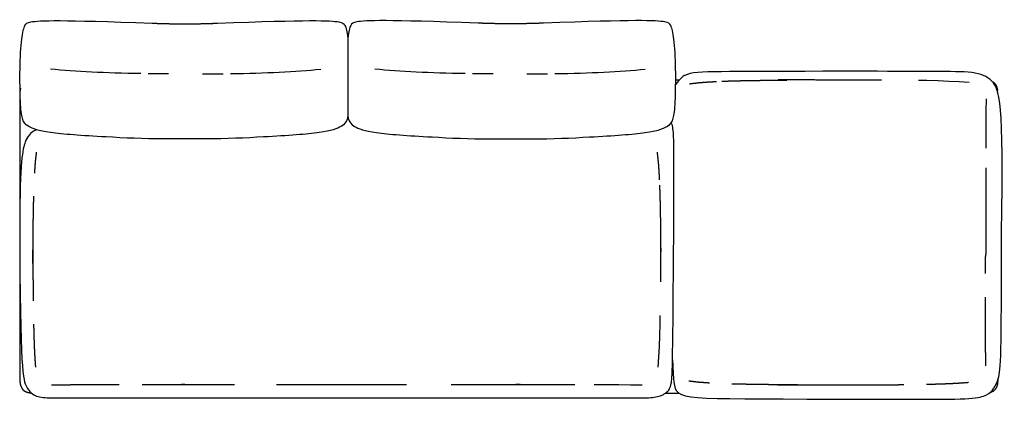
# Model space of a CAD drawing. Header units: millimetres. Extents: x -175 to 550, y -219 to 1321.
# Tile 9 of 11: x 214 to 529, y 471 to 593. Entities that reach past the tile are written whole.
import ezdxf

# ---------------------------------------------------------------- set-up
doc = ezdxf.new("R2010")
doc.units = ezdxf.units.MM
doc.layers.get('0').update_dxf_attribs({"true_color": 0x000000})

msp = doc.modelspace()

# ---------------------------------------------------------------- linework, layer by layer
at = {"linetype": 'Continuous'}
for p, q in [((424.96, 574.01), (423.89, 574.01)), ((504.1, 573.85), (501.44, 573.9)), ((507.63, 573.76), (504.1, 573.85)), ((511.07, 573.63), (507.63, 573.76)), ((514.38, 573.46), (511.07, 573.63)), ((517.55, 573.23), (514.38, 573.46)), ((523.04, 564.2), (523.05, 567.99)), ((523.01, 560.41), (523.04, 564.2)), ((523, 556.6), (523.01, 560.41)), ((522.98, 552.8), (523, 556.6)), ((522.98, 552.32), (522.98, 552.8)), ((419.13, 518.41), (419.13, 521.98)), ((419.12, 514.66), (419.13, 518.41)), ((419.1, 510.91), (419.12, 514.66)), ((419.09, 509.58), (419.1, 510.91)), ((418.91, 496.06), (418.96, 498.78)), ((418.82, 492.45), (418.91, 496.06)), ((418.7, 488.93), (418.82, 492.45)), ((418.53, 485.54), (418.7, 488.93)), ((418.3, 482.29), (418.53, 485.54)), ((397.82, 476.73), (398.29, 476.73)), ((398.29, 476.73), (402.02, 476.72)), ((402.02, 476.72), (405.74, 476.7)), ((405.74, 476.7), (409.46, 476.67)), ((409.46, 476.67), (413.18, 476.66)), ((524.24, 474.23), (524.46, 474.29))]:
    msp.add_line(p, q, dxfattribs=at)
for points in [[(319.23, 587.47), (319.23, 562.36)], [(524.46, 474.29), (524.58, 474.34), (524.7, 474.38), (524.82, 474.43), (524.94, 474.48), (525.06, 474.54), (525.17, 474.6), (525.28, 474.66), (525.39, 474.73), (525.49, 474.8), (525.59, 474.88), (525.69, 474.96), (525.78, 475.05), (525.87, 475.14), (525.95, 475.24), (526.03, 475.34), (526.1, 475.44), (526.17, 475.55), (526.23, 475.66), (526.29, 475.77), (526.35, 475.89), (526.4, 476), (526.45, 476.12), (526.49, 476.25), (526.53, 476.37), (526.57, 476.49), (526.57, 476.49), (526.61, 476.62), (526.64, 476.74), (526.67, 476.87), (526.69, 477), (526.71, 477.12), (526.73, 477.25), (526.75, 477.37), (526.92, 478.96)]]:
    msp.add_lwpolyline(points, dxfattribs=at)
msp.add_arc((523.72, 570.85), 2.95, 350.6665, 64.7403, dxfattribs=at)
for points, degree, knots in [([(260.37, 555.23), (254.33, 555.22), (238.42, 556), (222.33, 557.12), (216.69, 559.18), (215.18, 561.41), (214.7, 566.02), (214.44, 577.86), (215.1, 588.14), (216.1, 591.93), (217.79, 592.99), (227.42, 593.34), (256.79, 592.22)], 3, [1462.450824, 1462.450824, 1462.450824, 1462.450824, 1557.04991, 1690.151532, 1823.253154, 1956.354776, 2089.456399, 2222.558021, 2355.659643, 2488.761265, 2621.862887, 2922.901647, 2922.901647, 2922.901647, 2922.901647]), ([(277.65, 592.22), (307.01, 593.34), (316.64, 592.99), (318.32, 591.95), (318.96, 589.55), (319.23, 587.47)], 3, [2923.901647, 2923.901647, 2923.901647, 2923.901647, 3224.940407, 3358.04203, 3483.21031, 3483.21031, 3483.21031, 3483.21031]), ([(360.81, 592.22), (331.45, 593.34), (321.82, 592.99), (320.14, 591.95), (319.5, 589.55), (319.23, 587.47)], 3, [2923.901647, 2923.901647, 2923.901647, 2923.901647, 3224.940407, 3358.04203, 3483.21031, 3483.21031, 3483.21031, 3483.21031]), ([(378.09, 555.23), (384.13, 555.22), (400.04, 556), (416.13, 557.12), (421.77, 559.18), (423.29, 561.41), (423.77, 566.02), (424.02, 577.86), (423.36, 588.14), (422.36, 591.93), (420.67, 592.99), (411.04, 593.34), (381.67, 592.22)], 3, [1462.450824, 1462.450824, 1462.450824, 1462.450824, 1557.04991, 1690.151532, 1823.253154, 1956.354776, 2089.456399, 2222.558021, 2355.659643, 2488.761265, 2621.862887, 2922.901647, 2922.901647, 2922.901647, 2922.901647]), ([(422.87, 484.58), (422.91, 483.74), (422.95, 482.89), (422.99, 482.05), (423.1, 479.76), (423.99, 471.43), (422.98, 472.34), (470.56, 472.07), (494.45, 472.06), (517.08, 471.88), (524.04, 472.59), (527.66, 479.05), (527.85, 485.54), (527.89, 525.19), (528.78, 567.54), (524.69, 576.98), (516.76, 576.74), (503.83, 576.73), (474.39, 576.92), (439.35, 576.43), (430.68, 577.34), (426.66, 575.47), (425.24, 574.75), (423.88, 572.54)], 3, [-14.402699, -14.402699, -14.402699, -14.402699, -14.185341, -14.185341, -14.185341, -13.597039, -4.695297, -4.695297, -3.695297, 4.304703, 51.832782, 97.360862, 161.221173, 161.221173, 161.221173, 225.081484, 318.137643, 326.137643, 327.137643, 327.137643, 336.039385, 336.039385, 336.424041, 336.424041, 336.424041, 336.424041]), ([(527.09, 576.26), (527.09, 576.26), (527.09, 576.26), (527.09, 576.26), (527.09, 576.26)], 2, [22, 22, 22, 23, 23, 23.917996, 23.917996, 23.917996]), ([(214.75, 571.47), (214.74, 571.44), (214.73, 571.42), (214.72, 571.35), (214.7, 571.29), (214.69, 571.23), (214.67, 571.17), (214.66, 571.1), (214.65, 571.04), (214.64, 570.98), (214.63, 570.92), (214.62, 570.85), (214.61, 570.79), (214.6, 570.73), (214.59, 570.67), (214.59, 570.61), (214.58, 570.54), (214.57, 570.48), (214.57, 570.42), (214.56, 570.36), (214.56, 570.3), (214.55, 570.24), (214.55, 570.19), (214.55, 570.13), (214.54, 570.07), (214.54, 570.01), (214.54, 569.95), (214.54, 569.9), (214.54, 569.84), (214.54, 569.79), (214.53, 569.73), (214.53, 569.68), (214.53, 569.63), (214.53, 569.58), (214.53, 569.53), (214.53, 569.48), (214.53, 569.43), (214.53, 569.38), (214.53, 569.33), (214.53, 569.28), (214.53, 569.24), (214.53, 569.19), (214.53, 569.15), (214.53, 569.1), (214.53, 569.06), (214.53, 569.02), (214.53, 568.98), (214.53, 568.93), (214.53, 568.89), (214.53, 568.85), (214.53, 568.81), (214.53, 568.76), (214.53, 568.72), (214.53, 568.68), (214.53, 568.63), (214.53, 568.59), (214.53, 568.54), (214.53, 568.5), (214.53, 568.45), (214.53, 568.41), (214.53, 568.36), (214.53, 568.31), (214.53, 568.26), (214.53, 568.21), (214.53, 568.15), (214.53, 568.1), (214.53, 568.04), (214.53, 567.98), (214.53, 567.93), (214.53, 567.86), (214.53, 567.8), (214.53, 567.74), (214.53, 567.67), (214.53, 567.6), (214.53, 567.53), (214.53, 567.46), (214.53, 567.38), (214.53, 567.3), (214.53, 567.23), (214.53, 567.15), (214.53, 567.06), (214.53, 566.98), (214.53, 566.9), (214.53, 566.81), (214.53, 566.72), (214.53, 566.63), (214.53, 566.54), (214.53, 566.45), (214.53, 566.35), (214.53, 566.26), (214.53, 566.16), (214.53, 566.06), (214.53, 565.96), (214.53, 565.86), (214.53, 565.76), (214.53, 565.65), (214.53, 565.55), (214.53, 565.44), (214.53, 565.33), (214.53, 565.23), (214.53, 565.12), (214.53, 565), (214.53, 564.89), (214.53, 564.78), (214.53, 564.67), (214.53, 564.55), (214.53, 564.44), (214.53, 564.32), (214.53, 564.2), (214.53, 564.09), (214.53, 563.97), (214.53, 563.85), (214.53, 563.73), (214.53, 563.61), (214.53, 563.49), (214.53, 563.37), (214.53, 563.25), (214.53, 563.13), (214.53, 563.01), (214.53, 562.89), (214.53, 562.77), (214.53, 562.65), (214.53, 562.53), (214.53, 562.41), (214.53, 562.29), (214.53, 562.17), (214.53, 562.06), (214.53, 561.94), (214.53, 561.82), (214.53, 561.7), (214.53, 561.59), (214.53, 561.47), (214.53, 561.36), (214.53, 561.24), (214.53, 561.13), (214.53, 561.02), (214.53, 560.91), (214.53, 560.79), (214.53, 560.68), (214.53, 560.56), (214.53, 560.44), (214.53, 560.31), (214.53, 560.18), (214.53, 560.04), (214.53, 559.9), (214.53, 559.74), (214.53, 559.58), (214.53, 559.4), (214.53, 559.21), (214.53, 559.01), (214.53, 558.8), (214.53, 558.56), (214.53, 558.33), (214.53, 558.06), (214.53, 557.79), (214.53, 557.49), (214.53, 557.18), (214.53, 556.84), (214.53, 556.49), (214.53, 556.1), (214.53, 555.71), (214.53, 555.27), (214.53, 554.83), (214.53, 554.34), (214.53, 553.85), (214.53, 553.3), (214.53, 552.75), (214.53, 552.14), (214.53, 551.54), (214.53, 550.87), (214.53, 550.21), (214.53, 549.5), (214.53, 548.78), (214.53, 548.02), (214.53, 547.25), (214.53, 546.44), (214.53, 545.63), (214.53, 544.78), (214.53, 543.93), (214.53, 543.04), (214.53, 542.15), (214.53, 541.23), (214.53, 540.31), (214.53, 539.36), (214.53, 538.4), (214.53, 537.43), (214.53, 536.45), (214.53, 535.45), (214.53, 534.44), (214.53, 533.42), (214.53, 532.4), (214.53, 531.37), (214.53, 530.33), (214.53, 529.29), (214.53, 528.24), (214.53, 527.19), (214.53, 526.13), (214.53, 525.08), (214.53, 524.02), (214.53, 522.96), (214.53, 521.9), (214.53, 520.85), (214.53, 519.8), (214.53, 518.75), (214.53, 517.7), (214.53, 516.67), (214.53, 515.63), (214.53, 514.61), (214.53, 513.59), (214.53, 512.59), (214.53, 511.59), (214.53, 510.61), (214.53, 509.63), (214.53, 508.68), (214.53, 507.73), (214.53, 506.81), (214.53, 505.88), (214.53, 505), (214.53, 504.11), (214.53, 503.26), (214.53, 502.4), (214.53, 501.6), (214.53, 500.79), (214.53, 500.02), (214.53, 499.26), (214.53, 498.54), (214.53, 497.83), (214.53, 497.16), (214.53, 496.5), (214.53, 495.89), (214.53, 495.29), (214.53, 494.74), (214.53, 494.19), (214.53, 493.7), (214.53, 493.21), (214.53, 492.77), (214.53, 492.33), (214.53, 491.94), (214.53, 491.55), (214.53, 491.2), (214.53, 490.86), (214.53, 490.55), (214.53, 490.24), (214.53, 489.98), (214.53, 489.71), (214.53, 489.47), (214.53, 489.24), (214.53, 489.03), (214.53, 488.82), (214.53, 488.64), (214.53, 488.46), (214.53, 488.3), (214.53, 488.14), (214.53, 488), (214.53, 487.85), (214.53, 487.73), (214.53, 487.6), (214.53, 487.48), (214.53, 487.36), (214.53, 487.24), (214.53, 487.13), (214.53, 487.02), (214.53, 486.91), (214.53, 486.79), (214.53, 486.68), (214.53, 486.56), (214.53, 486.45), (214.53, 486.33), (214.53, 486.22), (214.53, 486.1), (214.53, 485.98), (214.53, 485.86), (214.53, 485.74), (214.53, 485.62), (214.53, 485.5), (214.53, 485.38), (214.53, 485.26), (214.53, 485.14), (214.53, 485.02), (214.53, 484.9), (214.53, 484.78), (214.53, 484.66), (214.53, 484.54), (214.53, 484.42), (214.53, 484.3), (214.53, 484.19), (214.53, 484.07), (214.53, 483.95), (214.53, 483.83), (214.53, 483.72), (214.53, 483.6), (214.53, 483.48), (214.53, 483.37), (214.53, 483.26), (214.53, 483.14), (214.53, 483.03), (214.53, 482.92), (214.53, 482.81), (214.53, 482.7), (214.53, 482.6), (214.53, 482.49), (214.53, 482.38), (214.53, 482.28), (214.53, 482.18), (214.53, 482.08), (214.53, 481.98), (214.53, 481.88), (214.53, 481.78), (214.53, 481.68), (214.53, 481.59), (214.53, 481.5), (214.53, 481.41), (214.53, 481.32), (214.53, 481.23), (214.53, 481.14), (214.53, 481.06), (214.53, 480.97), (214.53, 480.89), (214.53, 480.81), (214.53, 480.73), (214.53, 480.65), (214.53, 480.58), (214.53, 480.51), (214.53, 480.44), (214.53, 480.37), (214.53, 480.3), (214.53, 480.24), (214.53, 480.17), (214.53, 480.11), (214.53, 480.05), (214.53, 479.99), (214.53, 479.94), (214.53, 479.88), (214.53, 479.83), (214.53, 479.78), (214.53, 479.73), (214.53, 479.68), (214.53, 479.63), (214.53, 479.58), (214.53, 479.54), (214.53, 479.49), (214.53, 479.45), (214.53, 479.4), (214.53, 479.36), (214.53, 479.32), (214.53, 479.27), (214.53, 479.23), (214.53, 479.19), (214.53, 479.15), (214.53, 479.1), (214.53, 479.06), (214.53, 479.02), (214.53, 478.98), (214.53, 478.93), (214.53, 478.89), (214.53, 478.84), (214.53, 478.8), (214.53, 478.75), (214.53, 478.71), (214.53, 478.66), (214.53, 478.61), (214.53, 478.56), (214.53, 478.51), (214.53, 478.46), (214.53, 478.41), (214.53, 478.35), (214.53, 478.3), (214.54, 478.25), (214.54, 478.19), (214.54, 478.14), (214.54, 478.08), (214.54, 478.02), (214.54, 477.97), (214.55, 477.91), (214.55, 477.85), (214.55, 477.79), (214.56, 477.73), (214.56, 477.67), (214.57, 477.61), (214.57, 477.55), (214.58, 477.49), (214.59, 477.43), (214.59, 477.37), (214.6, 477.31), (214.61, 477.25), (214.62, 477.18), (214.63, 477.12), (214.64, 477.06), (214.65, 477), (214.66, 476.93), (214.67, 476.87), (214.69, 476.81), (214.7, 476.74), (214.72, 476.68), (214.73, 476.62), (214.75, 476.56), (214.77, 476.49), (214.78, 476.43), (214.8, 476.37), (214.82, 476.31), (214.84, 476.25), (214.87, 476.19), (214.89, 476.12), (214.91, 476.06), (214.94, 476), (214.96, 475.95), (214.99, 475.89), (215.02, 475.83), (215.05, 475.77), (215.08, 475.71), (215.11, 475.66), (215.14, 475.6), (215.17, 475.55), (215.21, 475.49), (215.24, 475.44), (215.28, 475.39), (215.31, 475.34), (215.35, 475.29), (215.39, 475.24), (215.43, 475.19), (215.47, 475.14), (215.52, 475.09), (215.56, 475.05), (215.6, 475.01), (215.65, 474.96), (215.7, 474.92), (215.75, 474.88), (215.8, 474.84), (215.85, 474.8), (215.9, 474.77), (215.95, 474.73), (216, 474.7), (216.06, 474.66), (216.11, 474.63), (216.17, 474.6), (216.22, 474.57), (216.28, 474.54), (216.34, 474.51), (216.4, 474.48), (216.46, 474.45), (216.52, 474.43), (216.58, 474.4), (216.64, 474.38), (216.7, 474.36), (216.76, 474.34), (216.82, 474.31), (216.88, 474.29), (216.94, 474.28), (217.01, 474.26), (217.07, 474.24), (217.13, 474.22), (217.19, 474.21), (217.26, 474.19), (217.32, 474.18), (217.38, 474.16), (217.45, 474.15), (217.51, 474.14), (217.57, 474.13), (217.63, 474.12), (217.7, 474.11), (217.76, 474.1), (217.82, 474.09), (217.88, 474.08), (217.94, 474.08), (218.01, 474.07), (218.07, 474.06), (218.13, 474.06), (218.18, 474.05), (218.23, 474.05)], 2, [269.586058, 269.586058, 269.586058, 270, 270, 271, 271, 272, 272, 273, 273, 274, 274, 275, 275, 276, 276, 277, 277, 278, 278, 279, 279, 280, 280, 281, 281, 282, 282, 283, 283, 284, 284, 285, 285, 286, 286, 287, 287, 288, 288, 289, 289, 290, 290, 291, 291, 292, 292, 293, 293, 294, 294, 295, 295, 296, 296, 297, 297, 298, 298, 299, 299, 300, 300, 301, 301, 303, 303, 304, 304, 305, 305, 306, 306, 307, 307, 308, 308, 309, 309, 310, 310, 311, 311, 312, 312, 313, 313, 314, 314, 315, 315, 316, 316, 317, 317, 318, 318, 319, 319, 320, 320, 321, 321, 322, 322, 323, 323, 324, 324, 325, 325, 326, 326, 327, 327, 328, 328, 329, 329, 330, 330, 331, 331, 333, 333, 334, 334, 335, 335, 336, 336, 337, 337, 338, 338, 339, 339, 340, 340, 341, 341, 342, 342, 343, 343, 344, 344, 345, 345, 346, 346, 347, 347, 348, 348, 349, 349, 350, 350, 351, 351, 352, 352, 353, 353, 354, 354, 355, 355, 356, 356, 357, 357, 358, 358, 359, 359, 360, 360, 361, 361, 362, 362, 363, 363, 364, 364, 365, 365, 366, 366, 367, 367, 368, 368, 369, 369, 370, 370, 371, 371, 372, 372, 373, 373, 374, 374, 375, 375, 376, 376, 377, 377, 378, 378, 379, 379, 380, 380, 381, 381, 382, 382, 383, 383, 384, 384, 385, 385, 386, 386, 387, 387, 388, 388, 389, 389, 390, 390, 391, 391, 392, 392, 393, 393, 394, 394, 395, 395, 396, 396, 397, 397, 398, 398, 399, 399, 400, 400, 401, 401, 402, 402, 403, 403, 404, 404, 405, 405, 406, 406, 408, 408, 409, 409, 410, 410, 411, 411, 412, 412, 413, 413, 414, 414, 415, 415, 416, 416, 417, 417, 418, 418, 419, 419, 420, 420, 421, 421, 422, 422, 423, 423, 424, 424, 425, 425, 426, 426, 427, 427, 428, 428, 429, 429, 430, 430, 431, 431, 432, 432, 433, 433, 434, 434, 435, 435, 436, 436, 438, 438, 439, 439, 440, 440, 441, 441, 442, 442, 443, 443, 444, 444, 445, 445, 446, 446, 447, 447, 448, 448, 449, 449, 450, 450, 451, 451, 452, 452, 453, 453, 454, 454, 455, 455, 456, 456, 457, 457, 458, 458, 459, 459, 460, 460, 461, 461, 462, 462, 463, 463, 464, 464, 465, 465, 466, 466, 467, 467, 468, 468, 469, 469, 470, 470, 472, 472, 473, 473, 474, 474, 475, 475, 476, 476, 477, 477, 478, 478, 479, 479, 480, 480, 481, 481, 482, 482, 483, 483, 484, 484, 485, 485, 486, 486, 487, 487, 488, 488, 489, 489, 490, 490, 491, 491, 492, 492, 493, 493, 494, 494, 495, 495, 496, 496, 497, 497, 499, 499, 500, 500, 501, 501, 502, 502, 503, 503, 504, 504, 505, 505, 506, 506, 507, 507, 508, 508, 508.901896, 508.901896, 508.901896]), ([(216.56, 564.4), (216.56, 564.4), (216.56, 564.4), (216.56, 564.4), (216.56, 564.4)], 2, [22, 22, 22, 23, 23, 23.917996, 23.917996, 23.917996]), ([(216.64, 564.49), (216.64, 564.49), (216.64, 564.49), (216.64, 564.49), (216.64, 564.49)], 2, [971.25502, 971.25502, 971.25502, 972, 972, 972.74498, 972.74498, 972.74498]), ([(219.92, 558.15), (218.69, 557.66), (217.06, 556.06), (215.87, 553.61), (214.49, 548.22), (214.54, 480.74), (216.7, 475.11), (219.55, 472.73), (222.68, 472.49), (224.59, 472.45), (242.26, 472.45), (256.32, 472.45), (381.56, 472.45), (395.62, 472.45), (413.29, 472.45), (415.2, 472.49), (418.33, 472.73), (420.9, 473.84), (422.62, 476.21), (422.98, 481.96), (423.39, 548.22), (423.26, 556.24), (423.14, 557.38), (423.01, 558.53), (422.91, 559.14), (422.81, 559.66), (422.7, 560.12)], 3, [310.736318, 310.736318, 310.736318, 310.736318, 316.137643, 324.389493, 344.291236, 344.291236, 389.819315, 435.347394, 480.875473, 480.875473, 480.875473, 485.62717, 485.62717, 490.378868, 490.378868, 490.378868, 535.906947, 581.435026, 602.092344, 626.963105, 626.963105, 646.864848, 655.116698, 655.116698, 655.116698, 662.952456, 662.952456, 662.952456, 662.952456]), ([(319.23, 562.36), (319.19, 562.16), (318.84, 560.78), (317.75, 559.18), (312.11, 557.12), (296.02, 556), (280.1, 555.22), (274.07, 555.23)], 3, [3870.12267, 3870.12267, 3870.12267, 3870.12267, 3890.448518, 4023.550141, 4156.651763, 4289.753385, 4384.352471, 4384.352471, 4384.352471, 4384.352471]), ([(319.23, 562.36), (319.27, 562.16), (319.63, 560.78), (320.71, 559.18), (326.36, 557.12), (342.44, 556), (358.36, 555.22), (364.39, 555.23)], 3, [3870.12267, 3870.12267, 3870.12267, 3870.12267, 3890.448518, 4023.550141, 4156.651763, 4289.753385, 4384.352471, 4384.352471, 4384.352471, 4384.352471]), ([(421.19, 557.61), (421.19, 557.61), (421.19, 557.61), (421.19, 557.61), (421.19, 557.61)], 2, [-971.25502, -971.25502, -971.25502, -970.510041, -970.510041, -969.765061, -969.765061, -969.765061]), ([(421.27, 557.52), (421.27, 557.52), (421.27, 557.52), (421.27, 557.52), (421.27, 557.52)], 2, [22, 22, 22, 23, 23, 23.917996, 23.917996, 23.917996]), ([(522.74, 512.23), (522.74, 512.66), (522.74, 513.08), (522.74, 514.99), (522.74, 516.9), (522.84, 517.75), (522.95, 518.59), (522.95, 522.36), (522.95, 526.12), (522.95, 528.04), (522.95, 529.95), (522.94, 531.86), (522.94, 533.77), (522.94, 535.68), (522.95, 537.59), (522.95, 539.5), (522.95, 541.4), (522.96, 543.31), (522.96, 545.21), (522.96, 545.62), (522.96, 546.03)], 2, [273.773573, 273.773573, 273.773573, 275.49073, 275.49073, 283.16259, 283.16259, 290.834449, 290.834449, 306.695447, 306.695447, 314.367306, 314.367306, 322.039166, 322.039166, 329.711025, 329.711025, 337.382885, 337.382885, 345.054744, 345.054744, 346.721647, 346.721647, 346.721647]), ([(218.71, 515.46), (218.72, 517.3), (218.73, 519.13), (218.75, 521), (218.76, 522.87), (218.78, 524.74), (218.8, 526.6), (218.83, 528.45), (218.85, 530.31), (218.89, 532.15), (218.92, 533.98), (218.96, 535.46), (218.99, 536.93)], 2, [76.117011, 76.117011, 76.117011, 83.636637, 83.636637, 91.308496, 91.308496, 98.980356, 98.980356, 106.652215, 106.652215, 114.324075, 114.324075, 120.583516, 120.583516, 120.583516]), ([(253.59, 476.77), (254.01, 476.77), (254.43, 476.77), (256.3, 476.77), (258.17, 476.77), (260.04, 476.77), (261.92, 476.77), (263.79, 476.77), (265.66, 476.77), (266.66, 476.77), (267.66, 476.77), (275.37, 476.77), (283.09, 476.77)], 2, [273.773573, 273.773573, 273.773573, 275.49073, 275.49073, 283.16259, 283.16259, 290.834449, 290.834449, 298.506309, 298.506309, 302.600878, 302.600878, 303.205205, 303.205205, 303.205205]), ([(352.2, 476.77), (362.18, 476.77), (372.17, 476.77), (374.04, 476.77), (375.91, 476.77), (377.79, 476.77), (379.66, 476.77), (381.53, 476.77), (383.4, 476.77), (385.27, 476.77), (387.13, 476.76), (389, 476.76), (390.86, 476.76), (391.26, 476.76), (391.67, 476.75)], 2, [305.913195, 305.913195, 305.913195, 306.695447, 306.695447, 314.367306, 314.367306, 322.039166, 322.039166, 329.711025, 329.711025, 337.382885, 337.382885, 345.054744, 345.054744, 346.721647, 346.721647, 346.721647]), ([(462.77, 476.62), (460.98, 476.63), (459.19, 476.64), (457.36, 476.65), (455.53, 476.67), (453.71, 476.69), (451.89, 476.71), (450.08, 476.74), (448.27, 476.76), (446.47, 476.8), (444.68, 476.83), (443.24, 476.87), (441.79, 476.9)], 2, [76.117011, 76.117011, 76.117011, 83.636637, 83.636637, 91.308496, 91.308496, 98.980356, 98.980356, 106.652215, 106.652215, 114.324075, 114.324075, 120.583516, 120.583516, 120.583516]), ([(216.56, 473.22), (216.56, 473.22), (216.56, 473.22), (216.56, 473.22), (216.56, 473.22)], 2, [22, 22, 22, 23, 23, 23.917996, 23.917996, 23.917996]), ([(216.64, 473.14), (216.64, 473.14), (216.64, 473.14), (216.64, 473.14), (216.64, 473.14)], 2, [-971.25502, -971.25502, -971.25502, -970.510041, -970.510041, -969.765061, -969.765061, -969.765061]), ([(421.27, 471.44), (421.27, 471.44), (421.27, 471.44), (421.27, 471.44), (421.27, 471.44)], 2, [22, 22, 22, 23, 23, 23.917996, 23.917996, 23.917996]), ([(527.06, 474.14), (527.06, 474.14), (527.06, 474.14), (527.06, 474.14), (527.06, 474.14)], 2, [22, 22, 22, 23, 23, 23.917996, 23.917996, 23.917996]), ([(527.15, 474.23), (527.15, 474.23), (527.15, 474.23), (527.15, 474.23), (527.15, 474.23)], 2, [-971.25502, -971.25502, -971.25502, -970.510041, -970.510041, -969.765061, -969.765061, -969.765061])]:
    msp.add_open_spline(points, degree=degree, knots=knots, dxfattribs=at)
for points, degree in [([(256.79, 592.22), (260.13, 592.09), (263.47, 591.96), (270.97, 591.96), (274.31, 592.09), (277.65, 592.22)], 5), ([(381.67, 592.22), (378.33, 592.09), (374.99, 591.96), (367.5, 591.96), (364.15, 592.09), (360.81, 592.22)], 5), ([(253.14, 576.1), (241.82, 576.26), (232.43, 576.7), (224.27, 577.51)], 3), ([(262.04, 576.02), (257.49, 576.05), (255.48, 576.07)], 2), ([(272.84, 576.02), (277.39, 576.05), (279.4, 576.07)], 2), ([(281.75, 576.1), (293.07, 576.26), (302.45, 576.7), (310.61, 577.51)], 3), ([(356.72, 576.1), (345.39, 576.26), (336.01, 576.7), (327.85, 577.51)], 3), ([(365.62, 576.02), (361.07, 576.05), (359.06, 576.07)], 2), ([(376.42, 576.02), (380.97, 576.05), (382.98, 576.07)], 2), ([(385.32, 576.1), (396.65, 576.26), (406.03, 576.7), (414.19, 577.51)], 3), ([(527.18, 576.17), (527.18, 576.17), (527.18, 576.17)], 2), ([(527.18, 576.17), (527.18, 576.17), (527.18, 576.17)], 2), ([(428.31, 572.86), (429.87, 573.05), (431.43, 573.23)], 2), ([(431.43, 573.23), (433.02, 573.35), (434.6, 573.46)], 2), ([(434.6, 573.46), (435.77, 573.52), (436.93, 573.58)], 2), ([(438.59, 573.66), (439.97, 573.71), (441.35, 573.76)], 2), ([(441.35, 573.76), (443.12, 573.8), (444.89, 573.85)], 2), ([(444.89, 573.85), (446.68, 573.88), (448.48, 573.91)], 2), ([(448.48, 573.91), (450.29, 573.94), (452.1, 573.97)], 2), ([(452.1, 573.97), (453.92, 573.99), (455.74, 574.01)], 2), ([(455.74, 574.01), (457.57, 574.02), (459.39, 574.04)], 2), ([(460.1, 574.07), (458.36, 574.07), (456.61, 574.07)], 2), ([(463.76, 574.06), (461.93, 574.06), (460.1, 574.07)], 2), ([(489.59, 574.04), (476.68, 574.05), (463.76, 574.06)], 2), ([(274.07, 555.23), (271.88, 555.23), (269.69, 555.28), (264.75, 555.28), (262.56, 555.23), (260.37, 555.23)], 5), ([(364.39, 555.23), (366.58, 555.23), (368.78, 555.28), (373.71, 555.28), (375.9, 555.23), (378.09, 555.23)], 5), ([(219.52, 547.76), (219.7, 549.35), (219.88, 550.95)], 2), ([(417.95, 550.95), (418.13, 549.35), (418.3, 547.76)], 2), ([(219.29, 544.51), (219.41, 546.13), (219.52, 547.76)], 2), ([(418.3, 547.76), (418.42, 546.13), (418.53, 544.51)], 2), ([(219.28, 544.27), (219.29, 544.39), (219.29, 544.51)], 2), ([(418.53, 544.51), (418.59, 543.31), (418.65, 542.12)], 2), ([(418.72, 540.43), (418.77, 539.01), (418.82, 537.6)], 2), ([(418.82, 537.6), (418.87, 535.79), (418.91, 533.98)], 2), ([(418.91, 533.98), (418.94, 532.15), (418.98, 530.31)], 2), ([(418.98, 530.31), (419, 528.45), (419.03, 526.6)], 2), ([(419.03, 526.6), (419.05, 524.74), (419.07, 522.87)], 2), ([(218.7, 521.98), (218.7, 520.19), (218.7, 518.41)], 2), ([(419.07, 522.87), (419.08, 521), (419.1, 519.13)], 2), ([(218.7, 518.41), (218.71, 516.53), (218.71, 514.66)], 2), ([(218.71, 514.66), (218.72, 512.79), (218.73, 510.91)], 2), ([(218.73, 510.91), (218.75, 509.04), (218.76, 507.17)], 2), ([(218.76, 507.17), (218.78, 505.31), (218.8, 503.45)], 2), ([(522.76, 501.67), (522.76, 503.18), (522.75, 504.68)], 2), ([(522.77, 497.88), (522.77, 499.78), (522.76, 501.67)], 2), ([(522.79, 494.08), (522.78, 495.98), (522.77, 497.88)], 2), ([(218.92, 496.06), (218.96, 494.25), (219.01, 492.45)], 2), ([(522.81, 490.27), (522.8, 492.17), (522.79, 494.08)], 2), ([(219.01, 492.45), (219.07, 490.69), (219.13, 488.93)], 2), ([(219.13, 488.93), (219.21, 487.23), (219.29, 485.54)], 2), ([(522.83, 486.47), (522.82, 488.37), (522.81, 490.27)], 2), ([(219.29, 485.54), (219.41, 483.91), (219.52, 482.29)], 2), ([(522.84, 482.68), (522.84, 484.58), (522.83, 486.47)], 2), ([(431.22, 477.45), (429.66, 477.63), (428.1, 477.81)], 2), ([(224.65, 476.68), (226.51, 476.68), (228.37, 476.69)], 2), ([(228.37, 476.67), (230.22, 476.69), (232.08, 476.7)], 2), ([(232.08, 476.7), (233.95, 476.71), (235.81, 476.72)], 2), ([(235.81, 476.72), (237.67, 476.73), (239.54, 476.73)], 2), ([(239.54, 476.73), (241.39, 476.74), (243.25, 476.74)], 2), ([(243.25, 476.74), (244.72, 476.75), (246.2, 476.76)], 2), ([(296.41, 476.77), (317.17, 476.77), (337.93, 476.77)], 2), ([(434.4, 477.21), (432.81, 477.33), (431.22, 477.45)], 2), ([(434.63, 477.2), (434.51, 477.21), (434.4, 477.21)], 2), ([(456.41, 476.61), (458.15, 476.61), (459.89, 476.61)], 2), ([(459.89, 476.61), (461.73, 476.61), (463.56, 476.62)], 2), ([(463.56, 476.62), (476.47, 476.63), (489.38, 476.64)], 2), ([(489.38, 476.64), (491.21, 476.65), (493.03, 476.67)], 2), ([(493.03, 476.67), (494.86, 476.69), (496.68, 476.71)], 2), ([(503.89, 476.83), (505.66, 476.88), (507.42, 476.92)], 2), ([(507.42, 476.92), (509.14, 476.98), (510.86, 477.04)], 2), ([(510.86, 477.04), (512.52, 477.13), (514.17, 477.21)], 2), ([(514.17, 477.21), (515.76, 477.33), (517.35, 477.45)], 2), ([(420.71, 474.02), (422.76, 474.02), (424.8, 474.02)], 2), ([(421.19, 471.37), (421.19, 471.37), (421.19, 471.37)], 2), ([(421.19, 471.37), (421.19, 471.37), (421.19, 471.37)], 2)]:
    msp.add_open_spline(points, degree=degree, dxfattribs=at)

doc.saveas('drawing.dxf')
